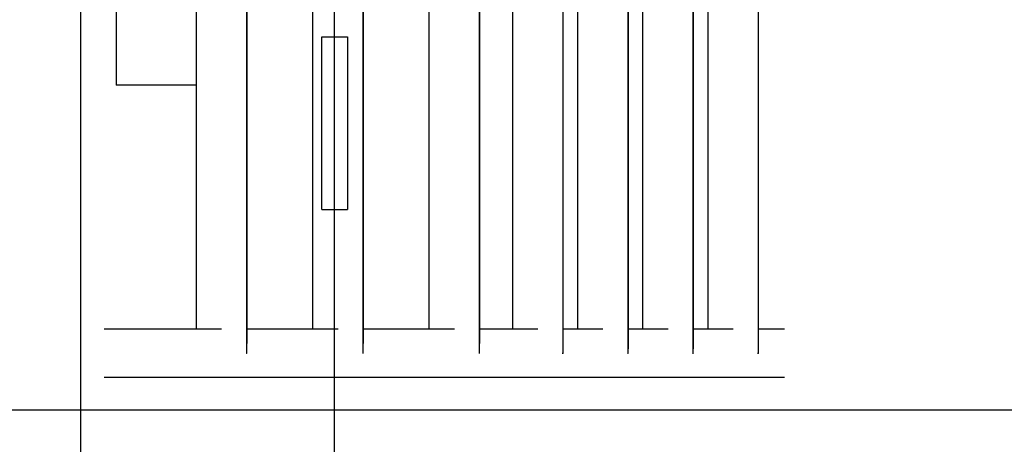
# Model space of a CAD drawing. Header units: millimetres. Extents: x 226749 to 325316, y -44191 to 40236.
# Tile 121 of 164: x 293932 to 294616, y 12629 to 12925. Entities that reach past the tile are written whole.
import ezdxf

# ---------------------------------------------------------------- set-up
doc = ezdxf.new("R2010")
doc.units = ezdxf.units.MM
doc.header["$LTSCALE"] = 100
doc.linetypes.add('DASHDOT', pattern=[25.4, 12.7, -6.35, 0, -6.35])
doc.layers.add('K_OSIE', color=2, linetype='DASHDOT')
doc.layers.add('K_URZĄDZENIA', color=4, linetype='Continuous')

# ---------------------------------------------------------------- blocks, each defined once
blk = doc.blocks.new('ZBIORNIK_RZUT')
at = {"layer": 'K_OSIE', "ltscale": 25}
blk.add_line((150071.65, 96546.03), (146996.34, 96546.03), dxfattribs=at)
at = {"layer": 'K_URZĄDZENIA'}
for p, q in [((149520.98, 97203.95), (149520.98, 95850.78)), ((149261.44, 96537.03), (149261.44, 96555.03)), ((149261.44, 96555.03), (149381.44, 96555.03)), ((149381.44, 96537.03), (149381.44, 96555.03)), ((149291.76, 96546.03), (149076.76, 96546.03)), ((149381.44, 96537.03), (149261.44, 96537.03))]:
    blk.add_line(p, q, dxfattribs=at)

msp = doc.modelspace()

# ---------------------------------------------------------------- linework, layer by layer
at = {"color": 7, "linetype": 'Continuous'}
for p, q in [((293974.62, 12596.85), (293974.62, 13878.15)), ((294089.92, 12692.5), (294089.92, 13152.5)), ((294170.85, 12692.5), (294170.85, 13152.5)), ((294251.78, 12692.5), (294251.78, 13152.5)), ((294309.77, 12692.5), (294309.77, 13152.5)), ((294309.96, 12695.58), (294309.96, 13149.43)), ((294355.02, 12692.5), (294355.02, 13152.5)), ((294355.21, 12695.58), (294355.21, 13149.43)), ((294400.27, 12692.5), (294400.27, 13152.5)), ((294400.46, 12695.58), (294400.46, 13149.43)), ((294445.52, 12692.5), (294445.52, 13152.5)), ((294445.71, 12695.58), (294445.71, 13149.43)), ((294090.11, 12699.45), (294090.11, 13145.55)), ((294171.04, 12699.45), (294171.04, 13145.55)), ((294251.97, 12699.45), (294251.97, 13145.55)), ((294054.94, 12709.35), (294054.94, 13135.65)), ((294135.87, 12709.35), (294135.87, 13135.65)), ((294216.8, 12709.35), (294216.8, 13135.65)), ((294274.79, 12709.35), (294274.79, 13135.65)), ((294320.04, 12709.35), (294320.04, 13135.65)), ((294365.29, 12709.35), (294365.29, 13135.65)), ((294410.54, 12709.35), (294410.54, 13135.65)), ((293999.12, 13012), (293999.12, 12879)), ((294054.94, 12879), (293999.12, 12879)), ((294072.43, 12709.35), (293990.75, 12709.35)), ((294153.36, 12709.35), (294090.11, 12709.35)), ((294234.29, 12709.35), (294171.04, 12709.35)), ((294292.28, 12709.35), (294251.97, 12709.35)), ((294337.53, 12709.35), (294309.96, 12709.35)), ((294382.78, 12709.35), (294355.21, 12709.35)), ((294428.03, 12709.35), (294400.46, 12709.35)), ((294463.66, 12709.35), (294445.71, 12709.35)), ((294089.92, 12692.5), (294089.87, 12692.5)), ((294170.85, 12692.5), (294170.8, 12692.5)), ((294251.78, 12692.5), (294251.72, 12692.5)), ((294309.89, 12692.5), (294309.27, 12692.5)), ((294355.14, 12692.5), (294354.52, 12692.5)), ((294400.39, 12692.5), (294399.77, 12692.5)), ((294445.64, 12692.5), (294445.02, 12692.5)), ((294463.66, 12675.65), (293990.75, 12675.65))]:
    msp.add_line(p, q, dxfattribs=at)

# ---------------------------------------------------------------- block references
at = {"layer": 'K_URZĄDZENIA', "rotation": 270}
msp.add_blockref('ZBIORNIK_RZUT', (197605, 162174.1), dxfattribs=at)

doc.saveas('drawing.dxf')
